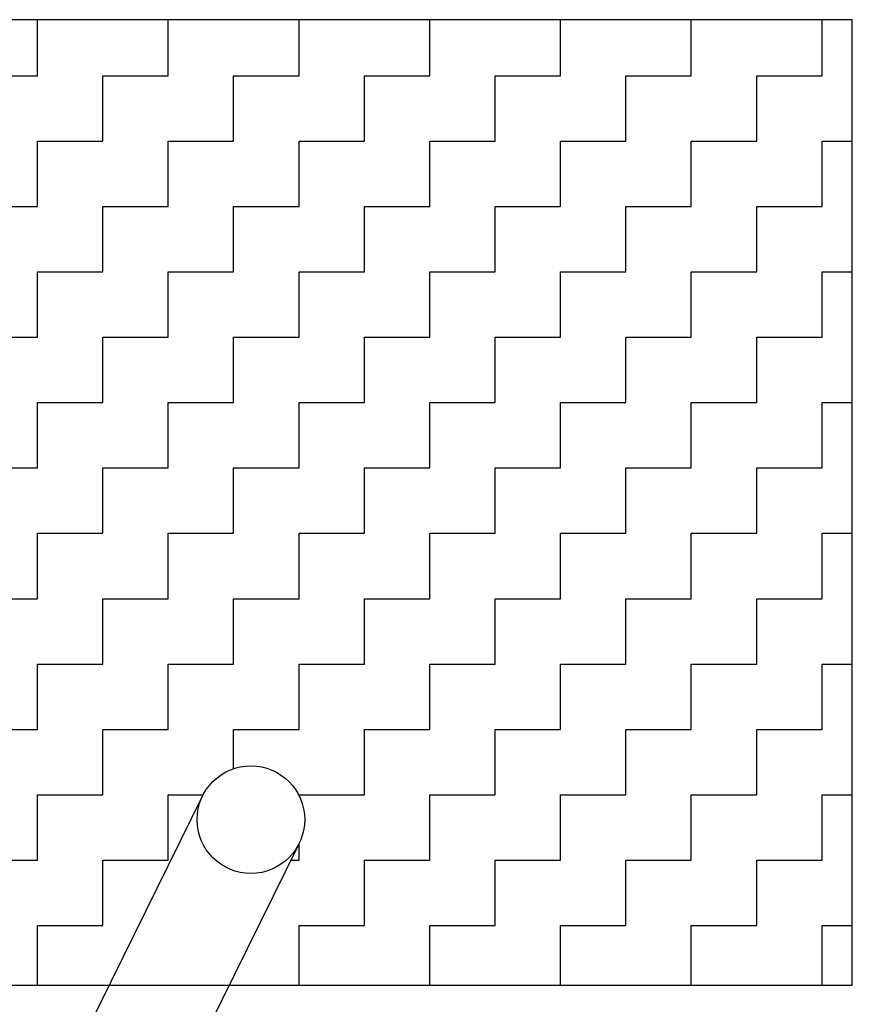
# Model space of a CAD drawing. Header units: inches. Extents: x -9715 to 27308, y -24775 to -3453.
# Tile 46 of 196: x 6627 to 6651, y -21082 to -21054. Entities that reach past the tile are written whole.
import ezdxf

# ---------------------------------------------------------------- set-up
doc = ezdxf.new("R2010")
doc.units = ezdxf.units.IN
doc.header["$MEASUREMENT"] = 0
doc.layers.add('S-DOOR-CHAIN', color=2, linetype='Continuous')

msp = doc.modelspace()

# ---------------------------------------------------------------- hatches: boundary and pattern name
at = {"layer": 'S-DOOR-CHAIN'}
h = msp.add_hatch(dxfattribs=at)
h.set_pattern_fill('ZIGZAG', color=256, scale=15, style=0)
h.set_pattern_definition([(0, (6594.0522, -21237.5251), (1.875, 1.875), [1.875, -1.875]), (90, (6595.9272, -21237.5251), (-1.875, 1.875), [1.875, -1.875])])
h.paths.add_polyline_path([(6651.17075, -21054.03697), (6616.41117, -21054.03697), (6616.41117, -21062.52513), (6651.17075, -21062.52513)])
h.paths.add_polyline_path([(6651.17075, -21062.52513), (6616.41117, -21062.52513), (6616.41117, -21063.52513), (6651.17075, -21063.52513)])
h.paths.add_polyline_path([(6651.17075, -21063.52513), (6616.41117, -21063.52513), (6616.41117, -21081.73554), (6629.85928, -21081.73554), (6632.53559, -21076.31225, -0.79567686), (6635.46682, -21076.98806, -0.11643382), (6635.30386, -21077.67834), (6633.3017, -21081.73554), (6651.17075, -21081.73554)])

# ---------------------------------------------------------------- linework, layer by layer
for p, q in [((6628.24666, -21085.00336, 41.66667), (6632.54273, -21076.29778, 41.66667)), ((6631.00779, -21086.38393, 41.66667), (6635.30386, -21077.67834, 41.66667))]:
    msp.add_line(p, q, dxfattribs=at)
at = {"layer": 'S-DOOR-CHAIN', "elevation": 41.66667}
msp.add_lwpolyline([(6616.41117, -21081.73554), (6651.17075, -21081.73554), (6651.17075, -21054.03697), (6616.41117, -21054.03697)], close=True, dxfattribs=at)
at = {"layer": 'S-DOOR-CHAIN'}
msp.add_circle((6633.9233, -21076.98806, 41.66667), 1.54352, dxfattribs=at)

doc.saveas('drawing.dxf')
